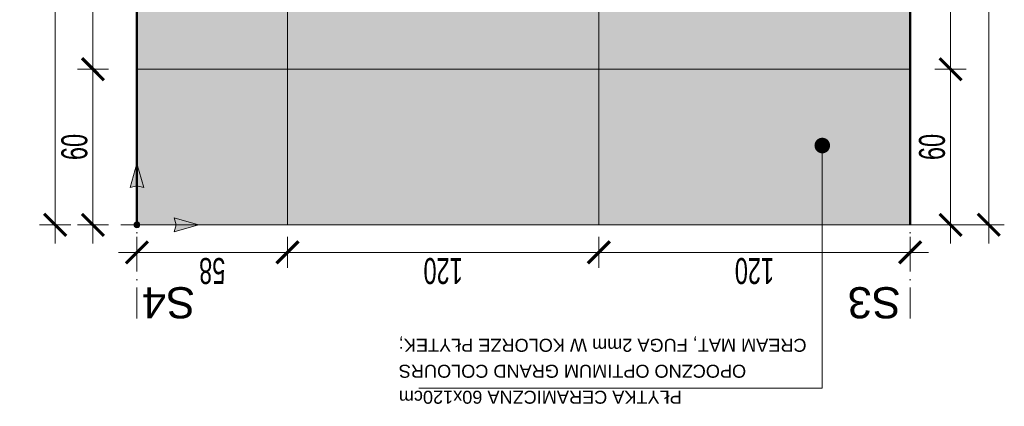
# Model space of a CAD drawing. Header units: millimetres. Extents: x -6792 to 22441, y -13430 to 4653.
# Tile 124 of 256: x -1738 to -1359, y -13010 to -12861. Entities that reach past the tile are written whole.
import ezdxf
from ezdxf import colors
from ezdxf.entities.mleader import LeaderData, LeaderLine
from ezdxf.math import Vec2, Vec3

# ---------------------------------------------------------------- set-up
doc = ezdxf.new("R2010")
doc.units = ezdxf.units.MM
doc.linetypes.add('ACAD_ISO02W100', pattern=[15, 12, -3])
doc.linetypes.add('ACAD_ISO10W100', pattern=[18, 12, -3, 0, -3])
for name, color, linetype, lineweight in [('_A_KOLORYSTYKA ŚCIAN', 40, 'Continuous', 5), ('_A_OPIS', 253, 'Continuous', 9), ('_A_ROZWINIĘCIA_RYSUNEK ŚCIAN', 252, 'Continuous', 15), ('_A_ROZWINIĘCIA_WYMIARY', 252, 'Continuous', 15), ('_A_WIDOK', 163, 'Continuous', 13), ('_A_ŚCIANY PROJEKTOWANE', 150, 'Continuous', 50)]:
    doc.layers.add(name, color=color, linetype=linetype, lineweight=lineweight)
doc.styles.add('DIM', font='arial.ttf', dxfattribs={"width": 0.65})
doc.styles.get("Standard").update_dxf_attribs({"font": 'arial.ttf'})
doc.dimstyles.new('BP_EU_25-50', dxfattribs={"dimtxt": 10, "dimasz": 0.8, "dimexe": 0.75, "dimexo": 1, "dimgap": 2, "dimtad": 1, "dimdec": 0, "dimzin": 9, "dimdsep": 46, "dimtxsty": 'DIM', "dimblk": 'ARCH_1', "dimcen": 0, "dimdle": 50, "dimse1": 1, "dimse2": 1, "dimclrd": 256, "dimclre": 256, "dimclrt": 256, "dimadec": 0, "dimazin": 2, "dimtfac": 1, "dimtdec": 0, "dimtix": 1, "dimtmove": 2, "dimatfit": 0, "dimfxl": 0.75, "dimtolj": 1, "dimtzin": 0, "dimlwd": 15, "dimlwe": -1, "dimarcsym": 0})

# ---------------------------------------------------------------- blocks, each defined once
blk = doc.blocks.new('początek')
at = {"true_color": 0xf61509}
h = blk.add_hatch(color=1, dxfattribs=at)
h.dxf.hatch_style = 2
h.paths.add_polyline_path([(0, 24.67), (-2.76, 14.93), (0, 15.67), (2.76, 14.93)])
h = blk.add_hatch(color=1, dxfattribs=at)
h.dxf.hatch_style = 2
h.paths.add_polyline_path([(-1.16, 0), (-1.16, -0.06), (-1.15, -0.12), (-1.15, -0.18), (-1.13, -0.24), (-1.12, -0.3), (-1.1, -0.36), (-1.08, -0.42), (-1.06, -0.47), (-1.03, -0.53), (-1, -0.58), (-0.97, -0.63), (-0.94, -0.68), (-0.9, -0.73), (-0.86, -0.78), (-0.82, -0.82), (-0.78, -0.86), (-0.73, -0.9), (-0.68, -0.94), (-0.63, -0.97), (-0.58, -1), (-0.53, -1.03), (-0.47, -1.06), (-0.42, -1.08), (-0.36, -1.1), (-0.3, -1.12), (-0.24, -1.13), (-0.18, -1.15), (-0.12, -1.15), (-0.06, -1.16), (0, -1.16), (0.06, -1.16), (0.12, -1.15), (0.18, -1.15), (0.24, -1.13), (0.3, -1.12), (0.36, -1.1), (0.42, -1.08), (0.47, -1.06), (0.53, -1.03), (0.58, -1), (0.63, -0.97), (0.68, -0.94), (0.73, -0.9), (0.78, -0.86), (0.82, -0.82), (0.86, -0.78), (0.9, -0.73), (0.94, -0.68), (0.97, -0.63), (1, -0.58), (1.03, -0.53), (1.06, -0.47), (1.08, -0.42), (1.1, -0.36), (1.12, -0.3), (1.13, -0.24), (1.15, -0.18), (1.15, -0.12), (1.16, -0.06), (1.16, 0), (1.16, 0.06), (1.15, 0.12), (1.15, 0.18), (1.13, 0.24), (1.12, 0.3), (1.1, 0.36), (1.08, 0.42), (1.06, 0.47), (1.03, 0.53), (1, 0.58), (0.97, 0.63), (0.94, 0.68), (0.9, 0.73), (0.86, 0.78), (0.82, 0.82), (0.78, 0.86), (0.73, 0.9), (0.68, 0.94), (0.63, 0.97), (0.58, 1), (0.53, 1.03), (0.47, 1.06), (0.42, 1.08), (0.36, 1.1), (0.3, 1.12), (0.24, 1.13), (0.18, 1.15), (0.12, 1.15), (0.06, 1.16), (0, 1.16), (-0.06, 1.16), (-0.12, 1.15), (-0.18, 1.15), (-0.24, 1.13), (-0.3, 1.12), (-0.36, 1.1), (-0.42, 1.08), (-0.47, 1.06), (-0.53, 1.03), (-0.58, 1), (-0.63, 0.97), (-0.68, 0.94), (-0.73, 0.9), (-0.78, 0.86), (-0.82, 0.82), (-0.86, 0.78), (-0.9, 0.73), (-0.94, 0.68), (-0.97, 0.63), (-1, 0.58), (-1.03, 0.53), (-1.06, 0.47), (-1.08, 0.42), (-1.1, 0.36), (-1.12, 0.3), (-1.13, 0.24), (-1.15, 0.18), (-1.15, 0.12), (-1.16, 0.06)])
h = blk.add_hatch(color=1, dxfattribs=at)
h.dxf.hatch_style = 2
h.paths.add_polyline_path([(24.67, 0), (14.93, 2.76), (15.67, 0), (14.93, -2.76)])
at = {"color": 1, "true_color": 0xf61509}
for p, q in [((0, 15.67), (0, 1.16)), ((1.16, 0), (15.67, 0)), ((0, -1.16), (0, -6.42))]:
    blk.add_line(p, q, dxfattribs=at)
for points in [[(0, 15.67), (2.76, 14.93), (0, 24.67), (-2.76, 14.93)], [(15.67, 0), (14.93, 2.76), (24.67, 0), (14.93, -2.76)]]:
    blk.add_lwpolyline(points, close=True, dxfattribs=at)
blk.add_circle((0, 0), 1.16, dxfattribs=at)
blk = doc.blocks.new('ARCH_1')
for p, q in [((0, 7.5), (0, -7.5)), ((8.92, 0), (-8.92, 0))]:
    blk.add_line(p, q)
at = {"const_width": 1.5}
blk.add_lwpolyline([(5.3, 5.3), (-5.3, -5.3)], dxfattribs=at)
blk = doc.blocks.new('*D1568')
at = {"layer": '_A_ROZWINIĘCIA_WYMIARY', "lineweight": 15, "transparency": 16777216}
blk.add_line((-1379.59, -12820.46), (-1379.59, -12878.86), dxfattribs=at)
at = {"layer": 'Defpoints', "color": 0, "transparency": 16777216}
for p in [(-1389.16, -12819.66), (-1389.16, -12879.66), (-1379.59, -12879.66)]:
    blk.add_point(p, dxfattribs=at)
at = {"layer": '_A_ROZWINIĘCIA_WYMIARY', "lineweight": 15, "transparency": 16777216, "xscale": 0.8, "yscale": 0.8, "zscale": 0.8}
for p, rotation in [((-1379.59, -12819.66), 90), ((-1379.59, -12879.66), 270)]:
    blk.add_blockref('ARCH_1', p, dxfattribs=dict(at, rotation=rotation))
at = {"layer": '_A_ROZWINIĘCIA_WYMIARY', "transparency": 16777216, "insert": (-1386.69, -12849.66), "char_height": 10, "attachment_point": 5, "rotation": 90, "style": 'DIM'}
blk.add_mtext('\\A1;60', dxfattribs=at)
blk = doc.blocks.new('*D1569')
at = {"layer": '_A_ROZWINIĘCIA_WYMIARY', "lineweight": 15, "transparency": 16777216}
blk.add_line((-1379.59, -12880.46), (-1379.59, -12938.86), dxfattribs=at)
at = {"layer": 'Defpoints', "color": 0, "transparency": 16777216}
for p in [(-1389.16, -12879.66), (-1389.16, -12939.66), (-1379.59, -12939.66)]:
    blk.add_point(p, dxfattribs=at)
at = {"layer": '_A_ROZWINIĘCIA_WYMIARY', "lineweight": 15, "transparency": 16777216, "xscale": 0.8, "yscale": 0.8, "zscale": 0.8}
for p, rotation in [((-1379.59, -12879.66), 90), ((-1379.59, -12939.66), 270)]:
    blk.add_blockref('ARCH_1', p, dxfattribs=dict(at, rotation=rotation))
at = {"layer": '_A_ROZWINIĘCIA_WYMIARY', "transparency": 16777216, "insert": (-1386.69, -12909.66), "char_height": 10, "attachment_point": 5, "rotation": 90, "style": 'DIM'}
blk.add_mtext('\\A1;60', dxfattribs=at)
blk = doc.blocks.new('*D1518')
at = {"layer": '_A_ROZWINIĘCIA_WYMIARY', "lineweight": 15, "transparency": 16777216}
blk.add_line((-1364.87, -12640.46), (-1364.87, -12938.86), dxfattribs=at)
at = {"layer": 'Defpoints', "color": 0, "transparency": 16777216}
for p in [(-1389.16, -12639.66), (-1389.16, -12939.66), (-1364.87, -12939.66)]:
    blk.add_point(p, dxfattribs=at)
at = {"layer": '_A_ROZWINIĘCIA_WYMIARY', "lineweight": 15, "transparency": 16777216, "xscale": 0.8, "yscale": 0.8, "zscale": 0.8}
for p, rotation in [((-1364.87, -12639.66), 90), ((-1364.87, -12939.66), 270)]:
    blk.add_blockref('ARCH_1', p, dxfattribs=dict(at, rotation=rotation))
at = {"layer": '_A_ROZWINIĘCIA_WYMIARY', "transparency": 16777216, "insert": (-1371.98, -12789.66), "char_height": 10, "attachment_point": 5, "rotation": 90, "style": 'DIM'}
blk.add_mtext('\\A1;300', dxfattribs=at)
blk = doc.blocks.new('*D1681')
at = {"layer": '_A_ROZWINIĘCIA_WYMIARY', "lineweight": 15, "transparency": 16777216}
blk.add_line((-1710.15, -12820.46), (-1710.15, -12878.86), dxfattribs=at)
at = {"layer": 'Defpoints', "color": 0, "transparency": 16777216}
for p in [(-1693.17, -12819.66), (-1710.15, -12879.66), (-1693.17, -12879.66)]:
    blk.add_point(p, dxfattribs=at)
at = {"layer": '_A_ROZWINIĘCIA_WYMIARY', "lineweight": 15, "transparency": 16777216, "xscale": 0.8, "yscale": 0.8, "zscale": 0.8}
for p, rotation in [((-1710.15, -12819.66), 90), ((-1710.15, -12879.66), 270)]:
    blk.add_blockref('ARCH_1', p, dxfattribs=dict(at, rotation=rotation))
at = {"layer": '_A_ROZWINIĘCIA_WYMIARY', "transparency": 16777216, "insert": (-1717.25, -12849.66), "char_height": 10, "attachment_point": 5, "rotation": 90, "style": 'DIM'}
blk.add_mtext('\\A1;60', dxfattribs=at)
blk = doc.blocks.new('*D1682')
at = {"layer": '_A_ROZWINIĘCIA_WYMIARY', "lineweight": 15, "transparency": 16777216}
blk.add_line((-1710.15, -12880.46), (-1710.15, -12938.86), dxfattribs=at)
at = {"layer": 'Defpoints', "color": 0, "transparency": 16777216}
for p in [(-1693.17, -12879.66), (-1710.15, -12939.66), (-1693.17, -12939.66)]:
    blk.add_point(p, dxfattribs=at)
at = {"layer": '_A_ROZWINIĘCIA_WYMIARY', "lineweight": 15, "transparency": 16777216, "xscale": 0.8, "yscale": 0.8, "zscale": 0.8}
for p, rotation in [((-1710.15, -12879.66), 90), ((-1710.15, -12939.66), 270)]:
    blk.add_blockref('ARCH_1', p, dxfattribs=dict(at, rotation=rotation))
at = {"layer": '_A_ROZWINIĘCIA_WYMIARY', "transparency": 16777216, "insert": (-1717.25, -12909.66), "char_height": 10, "attachment_point": 5, "rotation": 90, "style": 'DIM'}
blk.add_mtext('\\A1;60', dxfattribs=at)
blk = doc.blocks.new('*D1531')
at = {"layer": '_A_ROZWINIĘCIA_WYMIARY', "lineweight": 15, "transparency": 16777216}
blk.add_line((-1724.71, -12640.46), (-1724.71, -12938.86), dxfattribs=at)
at = {"layer": 'Defpoints', "color": 0, "transparency": 16777216}
for p in [(-1693.17, -12639.66), (-1724.71, -12939.66), (-1693.17, -12939.66)]:
    blk.add_point(p, dxfattribs=at)
at = {"layer": '_A_ROZWINIĘCIA_WYMIARY', "lineweight": 15, "transparency": 16777216, "xscale": 0.8, "yscale": 0.8, "zscale": 0.8}
for p, rotation in [((-1724.71, -12639.66), 90), ((-1724.71, -12939.66), 270)]:
    blk.add_blockref('ARCH_1', p, dxfattribs=dict(at, rotation=rotation))
at = {"layer": '_A_ROZWINIĘCIA_WYMIARY', "transparency": 16777216, "insert": (-1731.82, -12789.66), "char_height": 10, "attachment_point": 5, "rotation": 90, "style": 'DIM'}
blk.add_mtext('\\A1;300', dxfattribs=at)
blk = doc.blocks.new('_Dot')
at = {"color": 0, "linetype": 'ByBlock', "lineweight": -2}
blk.add_line((-0.5, 0), (-1, 0), dxfattribs=at)
at = {"color": 0, "linetype": 'ByBlock', "const_width": 0.5}
blk.add_lwpolyline([(-0.25, 0, 1), (0.25, 0, 1)], format="xyb", close=True, dxfattribs=at)
blk = doc.blocks.new('*D3220')
at = {"layer": '_A_ROZWINIĘCIA_WYMIARY', "lineweight": 15, "transparency": 16777216}
blk.add_line((-1395.97, -12950.27), (-1514.37, -12950.27), dxfattribs=at)
at = {"layer": 'Defpoints', "color": 0, "transparency": 16777216}
for p in [(-1515.17, -12939.66), (-1395.17, -12939.66), (-1515.17, -12950.27)]:
    blk.add_point(p, dxfattribs=at)
at = {"layer": '_A_ROZWINIĘCIA_WYMIARY', "lineweight": 15, "transparency": 16777216, "xscale": 0.8, "yscale": 0.8, "zscale": 0.8, "rotation": 180}
blk.add_blockref('ARCH_1', (-1515.17, -12950.27), dxfattribs=at)
at = {"layer": '_A_ROZWINIĘCIA_WYMIARY', "lineweight": 15, "transparency": 16777216, "xscale": 0.8, "yscale": 0.8, "zscale": 0.8}
blk.add_blockref('ARCH_1', (-1395.17, -12950.27), dxfattribs=at)
at = {"layer": '_A_ROZWINIĘCIA_WYMIARY', "transparency": 16777216, "insert": (-1455.17, -12957.37), "char_height": 10, "attachment_point": 5, "rotation": 180, "style": 'DIM'}
blk.add_mtext('\\A1;120', dxfattribs=at)
blk = doc.blocks.new('*D3221')
at = {"layer": '_A_ROZWINIĘCIA_WYMIARY', "lineweight": 15, "transparency": 16777216}
blk.add_line((-1515.97, -12950.27), (-1634.37, -12950.27), dxfattribs=at)
at = {"layer": 'Defpoints', "color": 0, "transparency": 16777216}
for p in [(-1635.17, -12939.66), (-1515.17, -12939.66), (-1635.17, -12950.27)]:
    blk.add_point(p, dxfattribs=at)
at = {"layer": '_A_ROZWINIĘCIA_WYMIARY', "lineweight": 15, "transparency": 16777216, "xscale": 0.8, "yscale": 0.8, "zscale": 0.8, "rotation": 180}
blk.add_blockref('ARCH_1', (-1635.17, -12950.27), dxfattribs=at)
at = {"layer": '_A_ROZWINIĘCIA_WYMIARY', "lineweight": 15, "transparency": 16777216, "xscale": 0.8, "yscale": 0.8, "zscale": 0.8}
blk.add_blockref('ARCH_1', (-1515.17, -12950.27), dxfattribs=at)
at = {"layer": '_A_ROZWINIĘCIA_WYMIARY', "transparency": 16777216, "insert": (-1575.17, -12957.37), "char_height": 10, "attachment_point": 5, "rotation": 180, "style": 'DIM'}
blk.add_mtext('\\A1;120', dxfattribs=at)
blk = doc.blocks.new('*D3222')
at = {"layer": '_A_ROZWINIĘCIA_WYMIARY', "lineweight": 15, "transparency": 16777216}
blk.add_line((-1635.97, -12950.27), (-1692.37, -12950.27), dxfattribs=at)
at = {"layer": 'Defpoints', "color": 0, "transparency": 16777216}
for p in [(-1693.17, -12939.66), (-1635.17, -12939.66), (-1693.17, -12950.27)]:
    blk.add_point(p, dxfattribs=at)
at = {"layer": '_A_ROZWINIĘCIA_WYMIARY', "lineweight": 15, "transparency": 16777216, "xscale": 0.8, "yscale": 0.8, "zscale": 0.8, "rotation": 180}
blk.add_blockref('ARCH_1', (-1693.17, -12950.27), dxfattribs=at)
at = {"layer": '_A_ROZWINIĘCIA_WYMIARY', "lineweight": 15, "transparency": 16777216, "xscale": 0.8, "yscale": 0.8, "zscale": 0.8}
blk.add_blockref('ARCH_1', (-1635.17, -12950.27), dxfattribs=at)
at = {"layer": '_A_ROZWINIĘCIA_WYMIARY', "transparency": 16777216, "insert": (-1664.17, -12957.37), "char_height": 10, "attachment_point": 5, "rotation": 180, "style": 'DIM'}
blk.add_mtext('\\A1;58', dxfattribs=at)

msp = doc.modelspace()

# ---------------------------------------------------------------- hatches: boundary and pattern name
at = {"layer": '_A_ROZWINIĘCIA_RYSUNEK ŚCIAN', "true_color": 0xddccbb}
h = msp.add_hatch(color=254, dxfattribs=at)
h.dxf.hatch_style = 1
h.paths.add_polyline_path([(-1395.172, -12939.662), (-1395.172, -12647.662), (-1693.172, -12647.662), (-1693.172, -12939.662)])

# ---------------------------------------------------------------- linework, layer by layer
at = {"layer": '_A_OPIS', "linetype": 'ACAD_ISO10W100'}
for points in [[(-1693.172, -12975.799), (-1693.172, -12551.662)], [(-1395.172, -12975.799), (-1395.172, -12551.662)]]:
    msp.add_lwpolyline(points, dxfattribs=at)
at = {"layer": '_A_ROZWINIĘCIA_RYSUNEK ŚCIAN'}
for points in [[(-1693.172, -12879.662), (-1635.172, -12879.662), (-1635.172, -12819.662), (-1693.172, -12819.662)], [(-1515.172, -12879.662), (-1635.172, -12879.662), (-1635.172, -12819.662), (-1515.172, -12819.662)], [(-1515.172, -12879.662), (-1395.172, -12879.662), (-1395.172, -12819.662), (-1515.172, -12819.662)], [(-1693.172, -12939.662), (-1635.172, -12939.662), (-1635.172, -12879.662), (-1693.172, -12879.662)], [(-1515.172, -12939.662), (-1635.172, -12939.662), (-1635.172, -12879.662), (-1515.172, -12879.662)], [(-1515.172, -12939.662), (-1395.172, -12939.662), (-1395.172, -12879.662), (-1515.172, -12879.662)]]:
    msp.add_lwpolyline(points, close=True, dxfattribs=at)
at = {"layer": '_A_WIDOK'}
msp.add_lwpolyline([(-1361.172, -12939.662), (-1693.172, -12939.662)], dxfattribs=at)
at = {"layer": '_A_ŚCIANY PROJEKTOWANE'}
for points in [[(-1693.172, -12639.662), (-1693.172, -12939.662)], [(-1395.172, -12639.662), (-1395.172, -12939.662)]]:
    msp.add_lwpolyline(points, dxfattribs=at)

# ---------------------------------------------------------------- block references
at = {"layer": '_A_KOLORYSTYKA ŚCIAN', "xscale": -0.9599320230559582, "yscale": 0.9599320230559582, "zscale": 0.9599320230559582, "rotation": 270}
msp.add_blockref('początek', (-1693.172, -12939.662), dxfattribs=at)

# ---------------------------------------------------------------- texts
at = {"layer": '_A_OPIS', "linetype": 'ACAD_ISO02W100', "char_height": 12, "attachment_point": 9, "rotation": 180}
for s, insert in [('S4', (-1691.245, -12963.506)), ('S3', (-1419.247, -12963.506))]:
    msp.add_mtext_dynamic_manual_height_columns(s, width=46.3498, gutter_width=40, heights=[0], dxfattribs=dict(at, insert=insert))

# ---------------------------------------------------------------- dimensions: what is measured, and where the dimension line sits
at = {"layer": '_A_ROZWINIĘCIA_WYMIARY', "color": 3}
for base, p1, p2, picture, middle in [((-1724.708, -12939.662), (-1693.172, -12639.662), (-1693.172, -12939.662), '*D1531', (-1731.817, -12789.662)), ((-1710.148, -12879.662), (-1693.172, -12819.662), (-1693.172, -12879.662), '*D1681', (-1717.254, -12849.662)), ((-1710.148, -12939.662), (-1693.172, -12879.662), (-1693.172, -12939.662), '*D1682', (-1717.254, -12909.662))]:
    dim = msp.add_linear_dim(base=base, p1=p1, p2=p2, angle=270, dimstyle='BP_EU_25-50', dxfattribs=at)
    dim.commit()
    dim.dimension.update_dxf_attribs({"geometry": picture, "text_midpoint": middle})
at = {"layer": '_A_ROZWINIĘCIA_WYMIARY'}
for base, p1, p2, angle, picture, middle in [((-1364.869, -12939.662), (-1389.16, -12639.662), (-1389.16, -12939.662), 270, '*D1518', (-1371.978, -12789.662)), ((-1379.586, -12879.662), (-1389.16, -12819.662), (-1389.16, -12879.662), 270, '*D1568', (-1386.692, -12849.662)), ((-1379.586, -12939.662), (-1389.16, -12879.662), (-1389.16, -12939.662), 270, '*D1569', (-1386.692, -12909.662)), ((-1693.172, -12950.266), (-1635.172, -12939.662), (-1693.172, -12939.662), 180, '*D3222', (-1664.172, -12957.372)), ((-1635.172, -12950.266), (-1515.172, -12939.662), (-1635.172, -12939.662), 180, '*D3221', (-1575.172, -12957.372)), ((-1515.172, -12950.266), (-1395.172, -12939.662), (-1515.172, -12939.662), 180, '*D3220', (-1455.172, -12957.372))]:
    dim = msp.add_linear_dim(base=base, p1=p1, p2=p2, angle=angle, dimstyle='BP_EU_25-50', dxfattribs=at)
    dim.commit()
    dim.dimension.update_dxf_attribs({"geometry": picture, "text_midpoint": middle})

# ---------------------------------------------------------------- leaders
at = {"layer": '_A_OPIS', "linetype": 'ByBlock'}
ml = msp.add_multileader_mtext('Standard', dxfattribs=at)
ml.set_content('PŁYTKA CERAMICZNA 60x120cm \\POPOCZNO OPTIMUM GRAND COLOURS\\PCREAM MAT, FUGA 2mm W KOLORZE PŁYTEK;', color=256)
ml.set_leader_properties(color=256, linetype='ByLayer', lineweight=-1)
ml.set_arrow_properties(name='DOT')
ml.build(insert=Vec2(0, 0))
ml.multileader.update_dxf_attribs({"text_left_attachment_type": 6, "text_right_attachment_type": 5, "dogleg_length": 3, "arrow_head_size": 6})
ctx = ml.context
ctx.base_point, ctx.char_height, ctx.arrow_head_size, ctx.plane_origin, ctx.plane_x_axis, ctx.plane_y_axis = Vec3(-1434.046, -13002.575), 5, 6, Vec3(-1429.032, -12536.244), Vec3(-1, 0), Vec3(0, -1)
ctx.left_attachment, ctx.right_attachment, ctx.text_align_type = 6, 5, 2
notes = []
notes.append((ctx, [(0, (1, 1, 0), (-1429.032, -13002.575), (-1, 0), 5.014, [(0, [(-1429.032, -12909.105)], 0, [])])]))
ctx.mtext.insert, ctx.mtext.text_direction, ctx.mtext.rotation, ctx.mtext.alignment, ctx.mtext.line_spacing_factor, ctx.mtext.flow_direction = Vec3(-1592.257, -13008.575), Vec3(-1, 0), 3.1415927, 3, 1.2, 5
for ctx, leaders in notes:
    for number, flags, end, landing, length, lines in leaders:
        leader = LeaderData()
        leader.index, (leader.has_last_leader_line, leader.has_dogleg_vector, leader.attachment_direction) = number, flags
        leader.last_leader_point, leader.dogleg_vector, leader.dogleg_length = Vec3(end), Vec3(landing), length
        for number, points, colour, breaks in lines:
            line = LeaderLine()
            line.index, line.vertices, line.color, line.breaks = number, Vec3.list(points), colors.encode_raw_color(colour), breaks
            leader.lines.append(line)
        ctx.leaders.append(leader)

doc.saveas('drawing.dxf')
